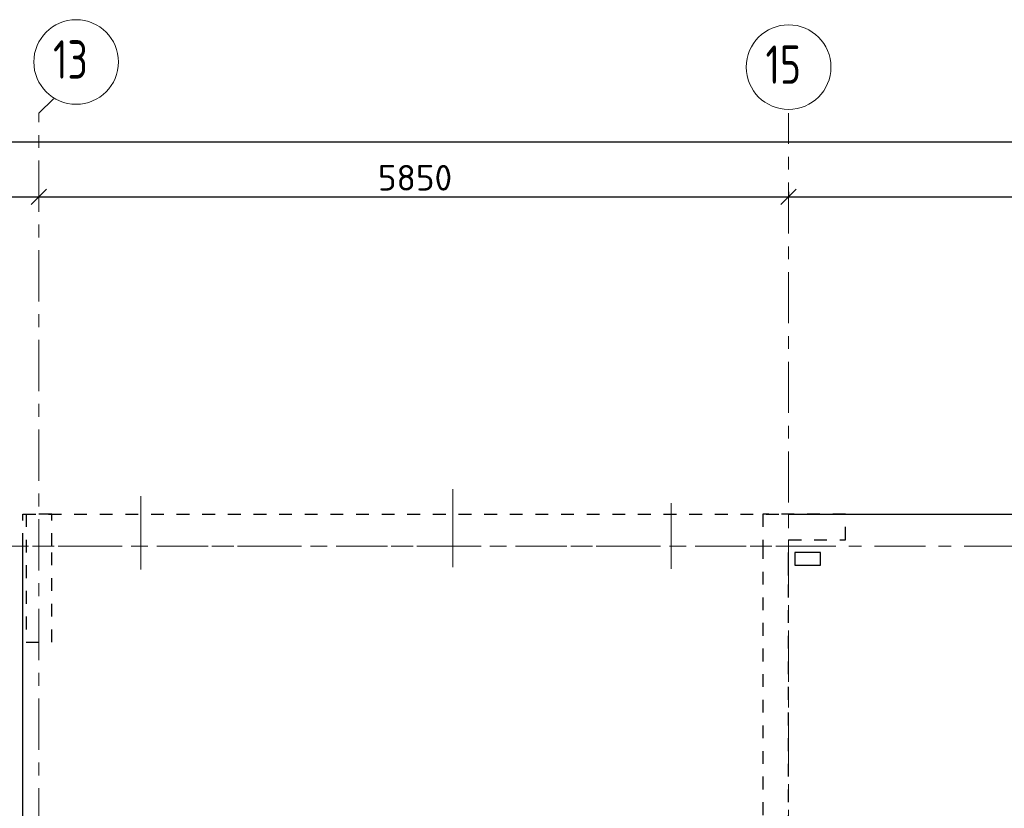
# Model space of a CAD drawing. Header units: metres. Extents: x -38 to 93, y -15 to 21.
# Tile 51 of 194: x 32.7 to 40.38, y 14.35 to 20.51. Entities that reach past the tile are written whole.
import ezdxf

# ---------------------------------------------------------------- set-up
doc = ezdxf.new("R2010")
doc.units = ezdxf.units.M
doc.header["$PDMODE"] = 65
for name, pattern in [('______11', [0.5, 0.4, -0.05, 0, -0.05]), ('______2', [0.0405, 0.03, -0.0105]), ('______3', [0.5, 0.4, -0.1]), ('______5', [1.1, 0.8, -0.1, 0.1, -0.1])]:
    doc.linetypes.add(name, pattern=pattern)
for name, color, linetype, lineweight in [('XR$2$Осевая линия (1)', 7, '______5', 13), ('XR$2$Размерная линия (1)', 7, 'Continuous', 13), ('XR$4$Балка (1)', 7, '______3', 13), ('XR$4$Перекрытие (1)', 7, 'Continuous', 35)]:
    doc.layers.add(name, color=color, linetype=linetype, lineweight=lineweight)
doc.layers.add('XR$6$Стена_ бетон несущ.', color=7, linetype='Continuous', lineweight=70, true_color=0xb4b496)
doc.styles.add('ISOCPEUR', font='txt')
doc.dimstyles.new('DIMSTYLE_3', dxfattribs={"dimtxt": 0.2, "dimasz": 0.2, "dimexe": 0, "dimexo": 0, "dimgap": 0.1, "dimtad": 2, "dimdec": 0, "dimlfac": 1000, "dimrnd": 5, "dimzin": 12, "dimdsep": 46, "dimtxsty": 'ISOCPEUR', "dimblk1": 'ALL_ML_STRICH', "dimblk2": 'ALL_ML_STRICH', "dimsah": 1, "dimcen": 0, "dimclrd": 7, "dimclre": 256, "dimclrt": 7, "dimadec": 0, "dimazin": 0, "dimtfac": 1, "dimtdec": 0, "dimtix": 1, "dimtmove": 2, "dimatfit": 3, "dimfxl": 0, "dimtzin": 0, "dimlwd": 0, "dimlwe": -3, "dimarcsym": 0})
doc.dimstyles.new('DIMSTYLE_5', dxfattribs={"dimtxt": 0.2, "dimasz": 0.2, "dimexe": 0, "dimexo": 0, "dimgap": 0.1, "dimtad": 2, "dimdec": 0, "dimlfac": 1000, "dimrnd": 5, "dimzin": 12, "dimdsep": 46, "dimtxsty": 'ISOCPEUR', "dimblk1": 'ALL_ML_STRICH', "dimblk2": 'ALL_ML_STRICH', "dimsah": 1, "dimcen": 0, "dimclrd": 7, "dimclre": 256, "dimclrt": 7, "dimadec": 0, "dimazin": 0, "dimtfac": 1, "dimtdec": 0, "dimtix": 1, "dimtmove": 2, "dimatfit": 3, "dimfxl": 0, "dimtvp": 1.2, "dimtzin": 0, "dimlwd": 0, "dimlwe": -3, "dimarcsym": 0})

# ---------------------------------------------------------------- blocks, each defined once
blk = doc.blocks.new('ALL_ML_STRICH')
at = {"color": 0, "linetype": 'ByBlock', "lineweight": -2}
for p, q in [((0, -0.5), (0, 0.5)), ((-1, 0), (0.5, 0)), ((-0.3, -0.3), (0.3, 0.3))]:
    blk.add_line(p, q, dxfattribs=at)
blk = doc.blocks.new('*D11')
at = {"layer": 'DEFPOINTS', "color": 7, "linetype": 'Continuous', "lineweight": 13, "transparency": 33554687}
for p in [(0.5, 19.5574), (0.5, 19.3768), (61.6, 17.1197)]:
    blk.add_point(p, dxfattribs=at)
at = {"layer": 'XR$2$Размерная линия (1)', "color": 9, "linetype": 'Continuous', "lineweight": -2, "true_color": 0xc7c7c7, "transparency": 33554687}
for p, q in [((0.5, 19.3568), (0.5, 19.5574)), ((61.6, 17.1397), (61.6, 19.5574))]:
    blk.add_line(p, q, dxfattribs=at)
at = {"layer": 'XR$2$Размерная линия (1)', "color": 7, "linetype": 'Continuous', "lineweight": -2, "transparency": 33554687}
blk.add_line((0.5, 19.5574), (61.6, 19.5574), dxfattribs=at)
at = {"layer": 'XR$2$Размерная линия (1)', "color": 7, "linetype": 'Continuous', "lineweight": 13, "transparency": 33554687, "xscale": 0.2, "yscale": 0.2, "zscale": 0.2, "rotation": 180}
blk.add_blockref('ALL_ML_STRICH', (0.5, 19.5574), dxfattribs=at)
at = {"layer": 'XR$2$Размерная линия (1)', "color": 7, "linetype": 'Continuous', "lineweight": 13, "transparency": 33554687, "xscale": 0.2, "yscale": 0.2, "zscale": 0.2}
blk.add_blockref('ALL_ML_STRICH', (61.6, 19.5574), dxfattribs=at)
at = {"layer": 'XR$2$Размерная линия (1)', "color": 7, "linetype": 'Continuous', "lineweight": 13, "transparency": 33554687, "insert": (31.1, 19.7074), "char_height": 0.2, "width": 1, "attachment_point": 5, "style": 'ISOCPEUR'}
blk.add_mtext('\\A1;{61100}', dxfattribs=at)
blk = doc.blocks.new('*D33')
at = {"layer": 'DEFPOINTS', "color": 7, "linetype": 'Continuous', "lineweight": 13, "transparency": 33554687}
for p in [(32.55, 19.1352), (32.85, 19.1352), (32.55, 19.1261)]:
    blk.add_point(p, dxfattribs=at)
at = {"layer": 'XR$2$Размерная линия (1)', "color": 9, "linetype": 'Continuous', "lineweight": -2, "true_color": 0xc7c7c7, "transparency": 33554687}
for p, q in [((32.55, 19.1261), (32.55, 19.1261)), ((32.85, 19.1261), (32.85, 19.1261))]:
    blk.add_line(p, q, dxfattribs=at)
at = {"layer": 'XR$2$Размерная линия (1)', "color": 7, "linetype": 'Continuous', "lineweight": -2, "transparency": 33554687}
blk.add_line((32.55, 19.1261), (32.85, 19.1261), dxfattribs=at)
at = {"layer": 'XR$2$Размерная линия (1)', "color": 7, "linetype": 'Continuous', "lineweight": 13, "transparency": 33554687, "xscale": 0.2, "yscale": 0.2, "zscale": 0.2, "rotation": 180}
blk.add_blockref('ALL_ML_STRICH', (32.55, 19.1261), dxfattribs=at)
at = {"layer": 'XR$2$Размерная линия (1)', "color": 7, "linetype": 'Continuous', "lineweight": 13, "transparency": 33554687, "xscale": 0.2, "yscale": 0.2, "zscale": 0.2}
blk.add_blockref('ALL_ML_STRICH', (32.85, 19.1261), dxfattribs=at)
at = {"layer": 'XR$2$Размерная линия (1)', "color": 7, "linetype": 'Continuous', "lineweight": 13, "transparency": 33554687, "insert": (32.4139, 19.3782), "char_height": 0.2, "width": 0.6, "attachment_point": 5, "style": 'ISOCPEUR'}
blk.add_mtext('\\A1;{300}', dxfattribs=at)
blk = doc.blocks.new('*D34')
at = {"layer": 'DEFPOINTS', "color": 7, "linetype": 'Continuous', "lineweight": 13, "transparency": 33554687}
for p in [(32.85, 19.1352), (38.7, 19.1856), (32.85, 19.1261)]:
    blk.add_point(p, dxfattribs=at)
at = {"layer": 'XR$2$Размерная линия (1)', "color": 9, "linetype": 'Continuous', "lineweight": -2, "true_color": 0xc7c7c7, "transparency": 33554687}
for p, q in [((38.7, 19.1656), (38.7, 19.1261)), ((32.85, 19.1261), (32.85, 19.1261))]:
    blk.add_line(p, q, dxfattribs=at)
at = {"layer": 'XR$2$Размерная линия (1)', "color": 7, "linetype": 'Continuous', "lineweight": -2, "transparency": 33554687}
blk.add_line((32.85, 19.1261), (38.7, 19.1261), dxfattribs=at)
at = {"layer": 'XR$2$Размерная линия (1)', "color": 7, "linetype": 'Continuous', "lineweight": 13, "transparency": 33554687, "xscale": 0.2, "yscale": 0.2, "zscale": 0.2, "rotation": 180}
blk.add_blockref('ALL_ML_STRICH', (32.85, 19.1261), dxfattribs=at)
at = {"layer": 'XR$2$Размерная линия (1)', "color": 7, "linetype": 'Continuous', "lineweight": 13, "transparency": 33554687, "xscale": 0.2, "yscale": 0.2, "zscale": 0.2}
blk.add_blockref('ALL_ML_STRICH', (38.7, 19.1261), dxfattribs=at)
at = {"layer": 'XR$2$Размерная линия (1)', "color": 7, "linetype": 'Continuous', "lineweight": 13, "transparency": 33554687, "insert": (35.785, 19.2761), "char_height": 0.2, "width": 0.8, "attachment_point": 5, "style": 'ISOCPEUR'}
blk.add_mtext('\\A1;{5850}', dxfattribs=at)
blk = doc.blocks.new('*D35')
at = {"layer": 'DEFPOINTS', "color": 7, "linetype": 'Continuous', "lineweight": 13, "transparency": 33554687}
for p in [(38.7, 19.1856), (38.7, 19.1261), (43.05, 19.1044)]:
    blk.add_point(p, dxfattribs=at)
at = {"layer": 'XR$2$Размерная линия (1)', "color": 9, "linetype": 'Continuous', "lineweight": -2, "true_color": 0xc7c7c7, "transparency": 33554687}
for p, q in [((38.7, 19.1656), (38.7, 19.1261)), ((43.05, 19.1244), (43.05, 19.1261))]:
    blk.add_line(p, q, dxfattribs=at)
at = {"layer": 'XR$2$Размерная линия (1)', "color": 7, "linetype": 'Continuous', "lineweight": -2, "transparency": 33554687}
blk.add_line((38.7, 19.1261), (43.05, 19.1261), dxfattribs=at)
at = {"layer": 'XR$2$Размерная линия (1)', "color": 7, "linetype": 'Continuous', "lineweight": 13, "transparency": 33554687, "xscale": 0.2, "yscale": 0.2, "zscale": 0.2, "rotation": 180}
blk.add_blockref('ALL_ML_STRICH', (38.7, 19.1261), dxfattribs=at)
at = {"layer": 'XR$2$Размерная линия (1)', "color": 7, "linetype": 'Continuous', "lineweight": 13, "transparency": 33554687, "xscale": 0.2, "yscale": 0.2, "zscale": 0.2}
blk.add_blockref('ALL_ML_STRICH', (43.05, 19.1261), dxfattribs=at)
at = {"layer": 'XR$2$Размерная линия (1)', "color": 7, "linetype": 'Continuous', "lineweight": 13, "transparency": 33554687, "insert": (40.875, 19.2761), "char_height": 0.2, "width": 0.8, "attachment_point": 5, "style": 'ISOCPEUR'}
blk.add_mtext('\\A1;{4350}', dxfattribs=at)

msp = doc.modelspace()

# ---------------------------------------------------------------- linework, layer by layer
at = {"color": 52, "linetype": 'Continuous', "lineweight": 13, "transparency": 33554687}
for p, q in [((36.079, 16.8457), (36.079, 16.2357)), ((36.079, 16.8457), (36.079, 16.2357)), ((33.6454, 16.7902), (33.6454, 16.2178)), ((33.6454, 16.7902), (33.6454, 16.2178)), ((37.7851, 16.736), (37.7851, 16.2228)), ((37.7851, 16.736), (37.7851, 16.2228))]:
    msp.add_line(p, q, dxfattribs=at)
at = {"layer": 'XR$2$Осевая линия (1)', "color": 253, "linetype": '______11', "lineweight": 13, "true_color": 0xa0a0a0, "transparency": 33554687}
for p, q in [((32.85, 19.78), (32.9631, 19.8931)), ((32.85, -3.39), (32.85, 19.78)), ((38.7, 8.34), (38.7, 19.78)), ((-2.63, 16.4), (62.6, 16.4))]:
    msp.add_line(p, q, dxfattribs=at)
at = {"layer": 'XR$2$Осевая линия (1)', "color": 7, "linetype": 'Continuous', "lineweight": 13, "transparency": 33554687}
for centre in [(33.1404, 20.1801), (38.7004, 20.1401)]:
    msp.add_circle(centre, 0.3304, dxfattribs=at)
at = {"layer": 'XR$4$Балка (1)', "color": 7, "linetype": '______2', "lineweight": 25, "transparency": 33554687}
for p, q in [((32.725, 16.4002), (32.725, 16.6502)), ((32.725, 16.6502), (38.7, 16.6502))]:
    msp.add_line(p, q, dxfattribs=at)
at = {"layer": 'XR$4$Балка (1)', "color": 7, "linetype": '______2', "lineweight": 18, "transparency": 33554687}
msp.add_line((38.7, 16.6502), (38.7, 16.6502), dxfattribs=at)
at = {"layer": 'XR$4$Перекрытие (1)', "color": 7, "linetype": 'Continuous', "lineweight": 25, "transparency": 33554687}
for p, q in [((38.7, 16.6502), (41.0797, 16.6502)), ((32.725, -0.2498), (32.725, 16.4002)), ((38.95, 16.3503), (38.75, 16.3502)), ((38.75, 16.3502), (38.75, 16.2503)), ((38.95, 16.2504), (38.95, 16.3503)), ((38.75, 16.2503), (38.95, 16.2504))]:
    msp.add_line(p, q, dxfattribs=at)
at = {"layer": 'XR$4$Перекрытие (1)', "color": 7, "linetype": '______2', "lineweight": 18, "transparency": 33554687}
for p, q in [((38.7, 16.6502), (38.7, 16.4002)), ((38.7, 16.4002), (32.725, 16.4002))]:
    msp.add_line(p, q, dxfattribs=at)
at = {"layer": 'XR$6$Стена_ бетон несущ.', "color": 253, "linetype": '______2', "lineweight": -3, "true_color": 0xa0a0a0, "transparency": 33554687}
for p, q in [((32.95, 16.65), (32.75, 16.65)), ((32.75, 16.65), (32.75, 15.65)), ((32.95, 16.4), (32.95, 16.65)), ((38.5, 16.65), (38.5, 16.4)), ((39.145, 16.65), (38.5, 16.65)), ((39.145, 16.45), (39.145, 16.65)), ((38.7, 16.2493), (38.7, 16.45)), ((38.7, 16.45), (39.145, 16.45)), ((32.95, 15.65), (32.95, 16.4)), ((38.5, 16.4), (38.5, 10.6)), ((38.7, 16.1693), (38.7, 16.2493)), ((38.7, 9), (38.7, 16.1693)), ((32.75, 15.65), (32.95, 15.65))]:
    msp.add_line(p, q, dxfattribs=at)

# ---------------------------------------------------------------- texts
at = {"layer": 'XR$2$Осевая линия (1)', "color": 7, "linetype": 'Continuous', "lineweight": 13, "transparency": 33554687, "char_height": 0.3, "width": 0.472281, "attachment_point": 7, "style": 'ISOCPEUR'}
for s, insert in [('\\W0.75;13', (32.9604, 20.0496)), ('\\W0.75;15', (38.5204, 20.0096))]:
    msp.add_mtext(s, dxfattribs=dict(at, insert=insert))

# ---------------------------------------------------------------- dimensions: what is measured, and where the dimension line sits
at = {"layer": 'XR$2$Размерная линия (1)', "color": 7, "linetype": 'Continuous', "lineweight": 13, "transparency": 33554687}
for base, p1, p2, dimstyle, picture, middle in [((61.6, 19.5574), (0.5, 19.3568), (61.6, 17.1397), 'DIMSTYLE_3', '*D11', (31.1, 19.7074)), ((32.85, 19.1261), (32.55, 19.1261), (32.85, 19.1261), 'DIMSTYLE_5', '*D33', (32.4139, 19.3782)), ((38.7, 19.1261), (32.85, 19.1261), (38.7, 19.1656), 'DIMSTYLE_3', '*D34', (35.785, 19.2761)), ((43.05, 19.1261), (38.7, 19.1656), (43.05, 19.1244), 'DIMSTYLE_3', '*D35', (40.875, 19.2761))]:
    dim = msp.add_linear_dim(base=base, p1=p1, p2=p2, dimstyle=dimstyle, override={"dimpost": '<>', "dimclrd": 7, "dimclre": 9, "dimclrt": 7, "dimlwd": 0, "dimlwe": 65533}, dxfattribs=at)
    dim.commit()
    dim.dimension.update_dxf_attribs({"geometry": picture, "text_midpoint": middle, "dimtype": 160})

doc.saveas('drawing.dxf')
